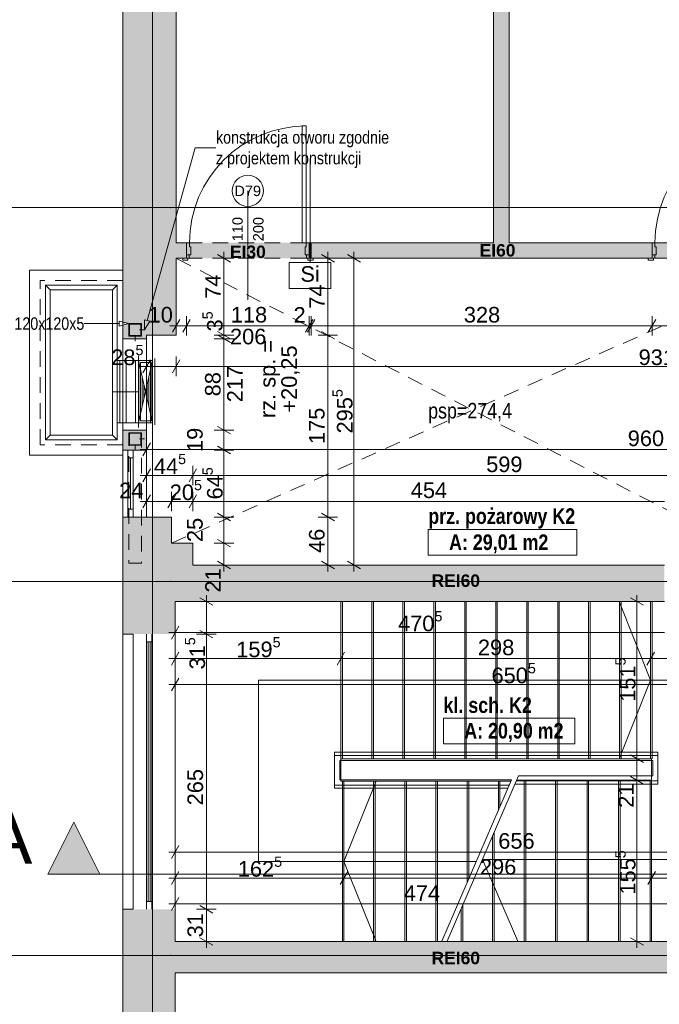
# Paper-space layout 'A-36 RZUT - PIĘTRO 6' of a CAD drawing. Header units: millimetres. Extents: x 0 to 800, y 0 to 500.
# Tile 3 of 17: x 68 to 191, y 177 to 367. Entities that reach past the tile are written whole.
import ezdxf
from ezdxf.xclip import XClip

# ---------------------------------------------------------------- set-up
doc = ezdxf.new("R2010")
doc.units = ezdxf.units.MM
doc.header["$MEASUREMENT"] = 0
doc.header["$XCLIPFRAME"] = 0
for name, pattern in [('ACAD_ISO03W100', [300, 120, -180]), ('DASHDOT', [254, 127, -63.5, 0, -63.5]), ('DASHDOTX2', [1000, 500, -250, 0, -250]), ('DOT2', [3, 0.5, -2.5]), ('GESTRICHELT2', [93.75, 62.5, -31.25]), ('Przer. długie kreski', [2.5, 1.5, -1])]:
    doc.linetypes.add(name, pattern=pattern)
for name, color, linetype, lineweight, true_color in [('A__balustrada_Nr_pióra__161', 7, 'Continuous', 5, 0x949494), ('A_konstrukcja stalowa_Nr_pióra__10', 7, 'Continuous', 13, 0x4b4b4b), ('A_opis ścian_Nr_pióra__19', 7, 'Continuous', 5, 0x191919), ('A_opis_Nr_pióra__255', 7, 'Continuous', 15, 0x242424), ('A_opis_Nr_pióra__8', 7, 'Continuous', 13, 0x4c4c4c), ('A_osie_Nr_pióra__16', 7, 'Continuous', 5, 0x0f0f0f), ('A_pochwyt_Nr_pióra__161', 7, 'Continuous', 5, 0x949494), ('A_ppoż proj_Nr_pióra__8', 7, 'Continuous', 13, 0x4c4c4c), ('A_sanitarne_Nr_pióra__6', 7, 'Continuous', 13, 0xa9a9a9), ('A_schody_Nr_pióra__10', 7, 'Continuous', 13, 0x4b4b4b), ('A_schody_Nr_pióra__4', 7, 'Continuous', 18, 0x4b4b4b), ('A_sufit_Nr_pióra__4', 7, 'Continuous', 18, 0x4b4b4b), ('A_ściany_Nr_pióra__10', 7, 'Continuous', 13, 0x4b4b4b), ('A_ściany_Nr_pióra__19', 7, 'Continuous', 5, 0x191919), ('FLUID-NP2_Nr_pióra__14', 7, 'Continuous', 5, 0x1e1e1e), ('Okna Archicada_Nr_pióra__19', 7, 'Continuous', 5, 0x191919)]:
    doc.layers.add(name, color=color, linetype=linetype, lineweight=lineweight, true_color=true_color)
for name, color, linetype in [('A_konstrukcja stalowa', 7, 'Continuous'), ('A_linie przekroju', 7, 'Continuous'), ('A_podrys', 7, 'Continuous'), ('A_ppoż proj', 7, 'Continuous'), ('A_ściany', 7, 'Continuous'), ('A_ściany proj', 7, 'Continuous')]:
    doc.layers.add(name, color=color, linetype=linetype)
for name, color, linetype, lineweight in [('A_linie przekroju_Nr_pióra__1', 7, 'Continuous', 20), ('A_strefy_Nr_pióra__1', 7, 'Continuous', 20), ('A_wymiary_Nr_pióra__1', 7, 'Continuous', 20), ('A_wymiary_Nr_pióra__2', 8, 'Continuous', 13), ('A_ściany proj_Nr_pióra__1', 7, 'Continuous', 20), ('A_ściany_Nr_pióra__1', 7, 'Continuous', 20), ('Drzwi Archicad_Nr_pióra__3', 252, 'Continuous', 13), ('FLUID-NP2_Nr_pióra__3', 252, 'Continuous', 13), ('FLUID-NP2_Nr_pióra__5', 250, 'Continuous', 18), ('Znaczniki drzwi Archicada_Nr_pióra__3', 252, 'Continuous', 13)]:
    doc.layers.add(name, color=color, linetype=linetype, lineweight=lineweight)
doc.styles.add('STYL_AUTOMATYCZNY_1', font='arial.ttf')
doc.styles.add('STYL_AUTOMATYCZNY_2', font='ARIALN.TTF')
doc.styles.add('STYL_AUTOMATYCZNY_3', font='arial.ttf')
doc.styles.add('STYL_AUTOMATYCZNY_4', font='arial.ttf')
doc.styles.add('STYL_AUTOMATYCZNY_5', font='arial.ttf')
doc.styles.add('STYL_AUTOMATYCZNY_6', font='ARIALN.TTF')

# ---------------------------------------------------------------- blocks, each defined once
blk = doc.blocks.new('Rysunek_1_1', base_point=(-3193.41, -631.4))
at = {"layer": 'A_konstrukcja stalowa', "linetype": 'Continuous', "lineweight": 0, "true_color": 0x252525}
h = blk.add_hatch(color=250, dxfattribs=at)
h.paths.add_polyline_path([(91.04, 305.99), (91.04, 308.39), (88.64, 308.39), (88.64, 305.99)])
h.paths.add_polyline_path([(90.94, 306.09), (88.74, 306.09), (88.74, 308.29), (90.94, 308.29)], flags=0)
h = blk.add_hatch(color=250, dxfattribs=at)
h.paths.add_polyline_path([(91.04, 284.99), (91.04, 287.39), (88.64, 287.39), (88.64, 284.99)])
h.paths.add_polyline_path([(90.94, 285.09), (88.74, 285.09), (88.74, 287.29), (90.94, 287.29)], flags=0)
at = {"layer": 'A_linie przekroju', "linetype": 'Continuous', "lineweight": 0, "true_color": 0x000000}
blk.add_hatch(color=18, dxfattribs=at).paths.add_polyline_path([(73.04, 202.41), (83.04, 202.41), (78.04, 212.41)])
at = {"layer": 'A_ppoż proj', "linetype": 'Continuous', "lineweight": 0, "true_color": 0x121212}
for points in [[(123.71, 323.97), (99.71, 323.97), (99.71, 320.97), (123.71, 320.97)], [(213.77, 323.97), (189.29, 323.97), (189.29, 320.97), (213.77, 320.97)]]:
    blk.add_hatch(color=250, dxfattribs=at).paths.add_polyline_path(points)
at = {"layer": 'A_ściany', "linetype": 'Continuous', "lineweight": 0, "true_color": 0x000000}
for points in [[(87.44, 446.37), (87.44, 306.17), (97.72, 306.17), (97.72, 438.27)], [(161.78, 323.97), (161.78, 438.27), (158.78, 438.27), (158.78, 323.97)], [(97.72, 323.97), (97.72, 320.97), (99.71, 320.97), (99.71, 323.97)], [(123.71, 323.97), (123.71, 320.97), (189.29, 320.97), (189.29, 323.97)], [(92.04, 306.17), (87.44, 306.17), (87.44, 305.49), (90.04, 305.49), (92.04, 305.49)], [(87.44, 284.05), (92.04, 284.05), (92.04, 287.89), (90.04, 287.89), (87.44, 287.89)], [(87.44, 271.15), (87.44, 266.11), (96.84, 266.11), (96.84, 271.15)], [(87.44, 266.11), (87.44, 248.62), (97.53, 248.62), (97.53, 254.91)], [(97.53, 254.91), (100.91, 254.91), (100.91, 266.11), (87.44, 266.11)], [(100.91, 254.91), (191.67, 254.91), (191.67, 261.91), (100.91, 261.91)], [(87.44, 195.62), (87.44, 174.37), (97.53, 174.37), (97.53, 195.62)], [(192.33, 189.41), (97.53, 189.41), (97.53, 183.41), (192.33, 183.41)]]:
    blk.add_hatch(color=18, dxfattribs=at).paths.add_polyline_path(points)
at = {"layer": 'A_ściany proj', "linetype": 'Continuous', "lineweight": 0, "true_color": 0x000000}
h = blk.add_hatch(dxfattribs=at)
h.set_pattern_fill('bloczki_ceramiczne_0001', color=18, style=0, pattern_type=2)
h.set_pattern_definition([(45, (-3193.4131, -631.401), (-0.9899495, 0.9899495), [])])
h.paths.add_polyline_path([(123.31, 320.97), (123.71, 320.97), (123.71, 323.97), (123.31, 323.97)])
at = {"layer": 'A__balustrada_Nr_pióra__161', "color": 252, "linetype": 'Continuous', "lineweight": 5, "ltscale": 2, "true_color": 0x949494}
for p, q in [((128.21, 218.93), (128.21, 225.85)), ((190.41, 225.85), (190.41, 219.73)), ((128.21, 225.25), (190.41, 225.25)), ((129.21, 224.25), (189.41, 224.25)), ((129.21, 220.53), (129.21, 224.25)), ((189.41, 224.25), (189.41, 221.33)), ((162.23, 220.53), (129.21, 220.53)), ((190.41, 220.33), (163.15, 220.33)), ((189.41, 221.33), (163.58, 221.33)), ((161.8, 219.53), (128.21, 219.53))]:
    blk.add_line(p, q, dxfattribs=at)
at = {"layer": 'A_konstrukcja stalowa_Nr_pióra__10', "color": 251, "linetype": 'DOT2', "lineweight": 13, "ltscale": 2, "true_color": 0x4b4b4b}
for p, q in [((89.84, 304.99), (89.84, 309.39)), ((91.64, 307.19), (88.04, 307.19)), ((89.84, 283.99), (89.84, 288.39)), ((91.64, 286.19), (88.04, 286.19))]:
    blk.add_line(p, q, dxfattribs=at)
at = {"layer": 'A_konstrukcja stalowa_Nr_pióra__10', "color": 251, "linetype": 'Continuous', "lineweight": 13, "ltscale": 2, "true_color": 0x4b4b4b}
for p, q in [((88.64, 305.99), (88.64, 308.39)), ((88.64, 308.39), (91.04, 308.39)), ((90.94, 308.29), (88.74, 308.29)), ((88.74, 308.29), (88.74, 306.09)), ((90.94, 306.09), (90.94, 308.29)), ((91.04, 308.39), (91.04, 305.99)), ((91.04, 305.99), (88.64, 305.99)), ((88.74, 306.09), (90.94, 306.09)), ((88.64, 284.99), (88.64, 287.39)), ((88.64, 287.39), (91.04, 287.39)), ((90.94, 287.29), (88.74, 287.29)), ((88.74, 287.29), (88.74, 285.09)), ((90.94, 285.09), (90.94, 287.29)), ((91.04, 287.39), (91.04, 284.99)), ((91.04, 284.99), (88.64, 284.99)), ((88.74, 285.09), (90.94, 285.09))]:
    blk.add_line(p, q, dxfattribs=at)
at = {"layer": 'A_konstrukcja stalowa_Nr_pióra__10', "color": 251, "linetype": 'Przer. długie kreski', "lineweight": 13, "ltscale": 2, "true_color": 0x4b4b4b, "flags": 128}
blk.add_lwpolyline([(91.04, 262.25), (88.64, 262.25), (88.64, 284.99), (91.04, 284.99)], close=True, dxfattribs=at)
at = {"layer": 'A_linie przekroju_Nr_pióra__1', "color": 7, "linetype": 'ACAD_ISO03W100', "lineweight": 20, "ltscale": 2}
blk.add_line((83.04, 202.41), (544.97, 202.41), dxfattribs=at)
at = {"layer": 'A_linie przekroju_Nr_pióra__1', "color": 7, "linetype": 'Continuous', "lineweight": 20, "ltscale": 2, "flags": 128}
blk.add_lwpolyline([(73.04, 202.41), (83.04, 202.41), (78.04, 212.41)], close=True, dxfattribs=at)
at = {"layer": 'A_opis ścian_Nr_pióra__19', "color": 250, "linetype": 'Continuous', "lineweight": 5, "ltscale": 2, "true_color": 0x191919}
for p, q in [((123.48, 320.14), (123.48, 340.14)), ((127.48, 320.14), (119.48, 320.14)), ((119.48, 320.14), (119.48, 315.19)), ((127.48, 315.19), (127.48, 320.14)), ((119.48, 315.19), (127.48, 315.19))]:
    blk.add_line(p, q, dxfattribs=at)
at = {"layer": 'A_opis_Nr_pióra__255', "color": 250, "linetype": 'Continuous', "lineweight": 15, "ltscale": 2, "true_color": 0x242424}
for p, q in [((92.14, 308.99), (101.36, 342.24)), ((101.36, 342.24), (105.38, 342.24)), ((91.64, 307.19), (91.65, 309.12)), ((91.65, 309.12), (92.62, 308.85)), ((84.06, 308.39), (80.04, 308.39)), ((86.77, 308.39), (84.06, 308.39)), ((86.77, 307.89), (86.77, 308.89)), ((88.64, 308.39), (86.77, 308.89)), ((88.64, 308.39), (86.77, 307.89)), ((91.64, 307.19), (92.62, 308.85))]:
    blk.add_line(p, q, dxfattribs=at)
at = {"layer": 'A_osie_Nr_pióra__16', "color": 250, "linetype": 'DASHDOTX2', "lineweight": 5, "ltscale": 2, "true_color": 0x0f0f0f}
for p, q in [((93.18, 390.39), (93.18, 126.75)), ((96.57, 330.75), (56.07, 330.75)), ((544.97, 330.75), (96.57, 330.75)), ((96.57, 330.75), (96.57, 330.75)), ((96.57, 258.75), (56.07, 258.75)), ((544.97, 258.75), (96.57, 258.75)), ((96.57, 258.75), (96.57, 258.75)), ((96.57, 186.75), (56.07, 186.75)), ((544.97, 186.75), (96.57, 186.75)), ((96.57, 186.75), (96.57, 186.75))]:
    blk.add_line(p, q, dxfattribs=at)
for p in [(96.57, 330.75), (96.57, 258.75), (96.57, 186.75)]:
    blk.add_point(p, dxfattribs=at)
at = {"layer": 'A_pochwyt_Nr_pióra__161', "color": 252, "linetype": 'Continuous', "lineweight": 5, "ltscale": 2, "true_color": 0x949494}
for p, q in [((128.21, 225.85), (190.41, 225.85)), ((161.55, 218.93), (128.21, 218.93)), ((190.41, 219.73), (162.89, 219.73))]:
    blk.add_line(p, q, dxfattribs=at)
at = {"layer": 'A_sanitarne_Nr_pióra__6', "color": 253, "linetype": 'Continuous', "lineweight": 13, "ltscale": 2, "true_color": 0xa9a9a9}
for p, q in [((72.58, 285.99), (72.58, 315.79)), ((73.48, 314.89), (85.48, 314.89)), ((85.48, 314.89), (85.48, 286.89)), ((87.48, 302.19), (87.48, 288.39)), ((87.48, 288.39), (87.48, 302.19)), ((90.48, 302.19), (90.48, 288.39)), ((90.48, 288.39), (90.48, 302.19)), ((93.18, 302.19), (93.18, 288.39)), ((93.58, 301.69), (93.58, 288.89)), ((86.38, 301.29), (87.48, 301.29)), ((86.88, 301.29), (86.88, 289.29)), ((90.48, 301.29), (87.48, 301.29)), ((88.08, 289.29), (88.08, 301.29)), ((89.88, 289.29), (89.88, 301.29)), ((93.18, 301.29), (90.48, 289.29)), ((90.48, 301.29), (93.18, 289.29)), ((90.48, 301.29), (93.18, 301.29)), ((90.56, 300.93), (90.56, 289.64)), ((92.83, 300.89), (90.83, 300.89)), ((90.83, 300.89), (90.83, 289.69)), ((92.78, 289.29), (92.78, 301.29)), ((92.83, 289.69), (92.83, 300.89)), ((93.1, 300.93), (93.1, 289.64)), ((90.88, 299.52), (90.88, 291.06)), ((91.2, 298.11), (91.2, 292.47)), ((92.47, 298.11), (92.47, 292.47)), ((92.78, 299.52), (92.78, 291.06)), ((91.51, 296.7), (91.51, 293.88)), ((92.15, 296.7), (92.15, 293.88)), ((86.38, 289.29), (87.48, 289.29)), ((90.48, 289.29), (87.48, 289.29)), ((90.48, 289.29), (93.18, 289.29)), ((90.83, 289.69), (92.83, 289.69)), ((86.38, 285.99), (72.58, 285.99))]:
    blk.add_line(p, q, dxfattribs=at)
at = {"layer": 'A_sanitarne_Nr_pióra__6', "color": 253, "linetype": 'DASHDOT', "lineweight": 13, "ltscale": 2, "true_color": 0xa9a9a9}
for p, q in [((85.48, 295.29), (86.38, 295.29)), ((86.38, 295.29), (87.48, 295.29)), ((90.48, 295.29), (87.48, 295.29))]:
    blk.add_line(p, q, dxfattribs=at)
at = {"layer": 'A_schody_Nr_pióra__10', "color": 251, "linetype": 'GESTRICHELT2', "lineweight": 13, "ltscale": 2, "true_color": 0x4b4b4b}
for p, q in [((129.71, 254.91), (129.71, 224.63)), ((135.67, 254.91), (135.67, 224.63)), ((141.63, 254.91), (141.63, 224.63)), ((147.59, 254.91), (147.59, 224.63)), ((153.55, 254.91), (153.55, 224.63)), ((159.51, 254.91), (159.51, 224.63)), ((165.47, 254.91), (165.47, 224.63)), ((171.43, 254.91), (171.43, 224.63)), ((177.39, 254.91), (177.39, 224.63)), ((183.35, 254.91), (183.35, 224.63)), ((189.31, 254.91), (189.31, 224.63)), ((129.71, 189.41), (129.71, 220.27)), ((135.71, 189.41), (135.71, 220.27)), ((141.71, 189.41), (141.71, 220.27)), ((147.71, 189.41), (147.71, 220.27)), ((153.71, 200.74), (153.71, 220.27)), ((159.71, 214.67), (159.71, 220.27)), ((164.67, 189.41), (164.67, 220.47)), ((170.73, 189.41), (170.73, 220.47)), ((176.79, 189.41), (176.79, 220.47)), ((182.85, 189.41), (182.85, 220.47)), ((188.91, 189.41), (188.91, 220.47)), ((158.61, 189.41), (158.61, 209.79)), ((152.55, 189.41), (152.55, 195.73))]:
    blk.add_line(p, q, dxfattribs=at)
at = {"layer": 'A_schody_Nr_pióra__4', "color": 251, "linetype": 'Continuous', "lineweight": 18, "ltscale": 2, "true_color": 0x4b4b4b}
for p, q in [((129.41, 220.27), (129.41, 254.91)), ((135.37, 224.63), (135.37, 254.91)), ((141.33, 224.63), (141.33, 254.91)), ((147.29, 224.63), (147.29, 254.91)), ((153.25, 224.63), (153.25, 254.91)), ((159.21, 224.63), (159.21, 254.91)), ((165.17, 224.63), (165.17, 254.91)), ((171.13, 224.63), (171.13, 254.91)), ((177.09, 224.63), (177.09, 254.91)), ((182.96, 254.91), (189.01, 239.77)), ((183.05, 224.63), (183.05, 254.91)), ((189.01, 224.63), (189.01, 254.91)), ((208.01, 239.77), (113.53, 239.77)), ((113.53, 204.84), (113.53, 239.77)), ((182.96, 224.63), (189.01, 239.77)), ((129.41, 224.63), (189.21, 224.63)), ((189.21, 224.63), (189.21, 189.41)), ((129.41, 220.27), (162.12, 220.27)), ((130.01, 220.27), (130.01, 189.41)), ((136.18, 220.27), (130.01, 204.84)), ((136.01, 220.27), (136.01, 189.41)), ((142.01, 220.27), (142.01, 189.41)), ((148.01, 220.27), (148.01, 189.41)), ((162.23, 220.53), (148.86, 189.47)), ((163.58, 221.33), (149.86, 189.47)), ((154.01, 220.27), (154.01, 201.44)), ((160.01, 220.27), (160.01, 215.36)), ((163.21, 220.47), (189.21, 220.47)), ((164.97, 220.47), (164.97, 189.41)), ((171.03, 220.47), (171.03, 189.41)), ((177.09, 220.47), (177.09, 189.41)), ((183.15, 220.47), (183.15, 189.41)), ((158.91, 210.49), (158.91, 189.41)), ((155.48, 204.84), (113.53, 204.84)), ((136.18, 189.41), (130.01, 204.84)), ((163.43, 189.47), (156.64, 205.23)), ((208.01, 205.23), (156.64, 205.23)), ((152.85, 196.42), (152.85, 189.41))]:
    blk.add_line(p, q, dxfattribs=at)
at = {"layer": 'A_strefy_Nr_pióra__1', "color": 7, "linetype": 'Continuous', "lineweight": 20, "ltscale": 2}
for p, q in [((146.23, 268.74), (146.23, 263.8)), ((146.23, 268.74), (174.79, 268.74)), ((174.79, 268.74), (174.79, 263.8)), ((146.23, 263.8), (174.79, 263.8)), ((149.15, 232.42), (149.15, 227.48)), ((149.15, 232.42), (174.46, 232.42)), ((174.46, 232.42), (174.46, 227.48)), ((149.15, 227.48), (174.46, 227.48))]:
    blk.add_line(p, q, dxfattribs=at)
at = {"layer": 'A_sufit_Nr_pióra__4', "color": 251, "linetype": 'Przer. długie kreski', "lineweight": 18, "ltscale": 2, "true_color": 0x4b4b4b}
for p, q in [((96.84, 266.11), (220.69, 320.97)), ((220.69, 257.91), (97.72, 320.97))]:
    blk.add_line(p, q, dxfattribs=at)
at = {"layer": 'A_wymiary_Nr_pióra__1', "color": 7, "linetype": 'Continuous', "lineweight": 20, "ltscale": 2}
for p, q in [((108.16, 320.25), (105.66, 321.69)), ((128.16, 320.25), (125.66, 321.69)), ((133.16, 320.25), (130.66, 321.69)), ((98.44, 309.22), (97, 306.72)), ((100.43, 309.22), (98.99, 306.72)), ((122.59, 306.72), (124.03, 309.22)), ((124.43, 309.22), (122.99, 306.72)), ((190.01, 309.22), (188.57, 306.72)), ((105.66, 306.89), (108.16, 305.45)), ((108.16, 304.77), (105.66, 306.21)), ((125.66, 306.89), (128.16, 305.45)), ((92.76, 301.42), (91.32, 298.92)), ((98.44, 301.42), (97, 298.92)), ((105.66, 288.61), (108.16, 287.17)), ((92.76, 285.42), (91.32, 282.92)), ((105.66, 284.77), (108.16, 283.33)), ((92.76, 280.42), (91.32, 277.92)), ((101.63, 280.42), (100.19, 277.92)), ((92.76, 275.42), (91.32, 272.92)), ((97.56, 275.42), (96.12, 272.92)), ((101.63, 275.42), (100.19, 272.92)), ((105.66, 271.87), (108.16, 270.43)), ((125.66, 271.87), (128.16, 270.43)), ((105.66, 266.83), (108.16, 265.39)), ((105.66, 262.63), (108.16, 261.19)), ((125.66, 262.63), (128.16, 261.19)), ((130.66, 262.63), (133.16, 261.19)), ((104.78, 254.19), (102.28, 255.63)), ((187.61, 254.19), (185.11, 255.63)), ((98.25, 250.16), (96.81, 247.66)), ((102.28, 249.34), (104.78, 247.9)), ((98.25, 245.16), (96.81, 242.66)), ((130.13, 245.16), (128.69, 242.66)), ((189.73, 245.16), (188.29, 242.66)), ((98.25, 240.16), (96.81, 237.66)), ((185.11, 225.35), (187.61, 223.91)), ((185.11, 221.19), (187.61, 219.75)), ((98.25, 207.9), (96.81, 205.4)), ((98.25, 202.9), (96.81, 200.4)), ((130.73, 202.9), (129.29, 200.4)), ((189.93, 202.9), (188.49, 200.4)), ((98.25, 197.9), (96.81, 195.4)), ((102.28, 196.34), (104.78, 194.9)), ((102.28, 190.13), (104.78, 188.69)), ((185.11, 190.13), (187.61, 188.69))]:
    blk.add_line(p, q, dxfattribs=at)
at = {"layer": 'A_wymiary_Nr_pióra__2', "color": 8, "linetype": 'Continuous', "lineweight": 13, "ltscale": 2}
for p, q in [((108.79, 320.97), (105.04, 320.97)), ((106.91, 320.97), (106.91, 322.19)), ((106.91, 306.17), (106.91, 320.97)), ((128.79, 320.97), (125.04, 320.97)), ((126.91, 320.97), (126.91, 322.19)), ((126.91, 306.17), (126.91, 320.97)), ((133.79, 320.97), (130.04, 320.97)), ((131.91, 320.97), (131.91, 322.19)), ((131.91, 261.91), (131.91, 320.97)), ((97.72, 306.09), (97.72, 309.84)), ((99.71, 306.09), (99.71, 309.84)), ((123.31, 306.09), (123.31, 309.84)), ((123.71, 306.09), (123.71, 309.84)), ((189.29, 306.09), (189.29, 309.84)), ((96.49, 307.97), (97.72, 307.97)), ((97.72, 307.97), (99.71, 307.97)), ((99.71, 307.97), (123.31, 307.97)), ((123.31, 307.97), (123.71, 307.97)), ((123.71, 307.97), (189.29, 307.97)), ((189.29, 307.97), (212.89, 307.97)), ((108.79, 306.17), (105.04, 306.17)), ((108.79, 305.49), (105.04, 305.49)), ((106.91, 305.49), (106.91, 306.17)), ((106.91, 287.89), (106.91, 305.49)), ((128.79, 306.17), (125.04, 306.17)), ((126.91, 271.15), (126.91, 306.17)), ((92.04, 298.29), (92.04, 302.04)), ((97.72, 298.29), (97.72, 302.04)), ((90.81, 300.17), (92.04, 300.17)), ((92.04, 300.17), (97.72, 300.17)), ((97.72, 300.17), (284.05, 300.17)), ((108.79, 287.89), (105.04, 287.89)), ((106.91, 284.05), (106.91, 287.89)), ((92.04, 282.29), (92.04, 286.04)), ((90.81, 284.17), (92.04, 284.17)), ((92.04, 284.17), (284.05, 284.17)), ((108.79, 284.05), (105.04, 284.05)), ((106.91, 271.15), (106.91, 284.05)), ((92.04, 277.29), (92.04, 281.04)), ((100.91, 277.29), (100.91, 281.04)), ((90.81, 279.17), (92.04, 279.17)), ((92.04, 279.17), (100.91, 279.17)), ((100.91, 279.17), (220.69, 279.17)), ((92.04, 272.29), (92.04, 276.04)), ((96.84, 272.29), (96.84, 276.04)), ((100.91, 272.29), (100.91, 276.04)), ((90.81, 274.17), (92.04, 274.17)), ((92.04, 274.17), (96.84, 274.17)), ((96.84, 274.17), (100.91, 274.17)), ((100.91, 274.17), (191.67, 274.17)), ((108.79, 271.15), (105.04, 271.15)), ((106.91, 266.11), (106.91, 271.15)), ((128.79, 271.15), (125.04, 271.15)), ((126.91, 261.91), (126.91, 271.15)), ((108.79, 266.11), (105.04, 266.11)), ((106.91, 261.91), (106.91, 266.11)), ((108.79, 261.91), (105.04, 261.91)), ((106.91, 260.68), (106.91, 261.91)), ((128.79, 261.91), (125.04, 261.91)), ((126.91, 260.68), (126.91, 261.91)), ((133.79, 261.91), (130.04, 261.91)), ((131.91, 260.68), (131.91, 261.91)), ((103.53, 254.91), (103.53, 256.13)), ((186.36, 254.91), (186.36, 256.13)), ((105.41, 254.91), (101.66, 254.91)), ((103.53, 248.62), (103.53, 254.91)), ((188.23, 254.91), (184.48, 254.91)), ((186.36, 224.63), (186.36, 254.91)), ((97.53, 247.03), (97.53, 250.78)), ((96.31, 248.91), (97.53, 248.91)), ((97.53, 248.91), (191.67, 248.91)), ((105.41, 248.62), (101.66, 248.62)), ((103.53, 195.62), (103.53, 248.62)), ((97.53, 242.03), (97.53, 245.78)), ((129.41, 242.03), (129.41, 245.78)), ((189.01, 242.03), (189.01, 245.78)), ((96.31, 243.91), (97.53, 243.91)), ((97.53, 243.91), (129.41, 243.91)), ((129.41, 243.91), (189.01, 243.91)), ((189.01, 243.91), (227.65, 243.91)), ((97.53, 237.03), (97.53, 240.78)), ((96.31, 238.91), (97.53, 238.91)), ((97.53, 238.91), (227.65, 238.91)), ((188.23, 224.63), (184.48, 224.63)), ((186.36, 220.47), (186.36, 224.63)), ((188.23, 220.47), (184.48, 220.47)), ((186.36, 189.41), (186.36, 220.47)), ((97.53, 204.77), (97.53, 208.52)), ((96.31, 206.65), (97.53, 206.65)), ((97.53, 206.65), (228.73, 206.65)), ((97.53, 199.77), (97.53, 203.52)), ((130.01, 199.77), (130.01, 203.52)), ((189.21, 199.77), (189.21, 203.52)), ((96.31, 201.65), (97.53, 201.65)), ((97.53, 201.65), (130.01, 201.65)), ((130.01, 201.65), (189.21, 201.65)), ((189.21, 201.65), (228.73, 201.65)), ((97.53, 194.77), (97.53, 198.52)), ((96.31, 196.65), (97.53, 196.65)), ((97.53, 196.65), (192.33, 196.65)), ((105.41, 195.62), (101.66, 195.62)), ((103.53, 189.41), (103.53, 195.62)), ((105.41, 189.41), (101.66, 189.41)), ((103.53, 188.18), (103.53, 189.41)), ((188.23, 189.41), (184.48, 189.41)), ((186.36, 188.18), (186.36, 189.41))]:
    blk.add_line(p, q, dxfattribs=at)
at = {"layer": 'A_ściany proj_Nr_pióra__1', "color": 7, "linetype": 'Continuous', "lineweight": 20, "ltscale": 2, "flags": 128}
for points in [[(123.71, 323.97), (123.31, 323.97)], [(123.31, 323.97), (123.31, 320.97)], [(123.71, 320.97), (123.71, 323.97)], [(123.31, 320.97), (123.71, 320.97)]]:
    blk.add_lwpolyline(points, dxfattribs=at)
at = {"layer": 'A_ściany_Nr_pióra__1', "color": 7, "linetype": 'Continuous', "lineweight": 20, "ltscale": 2}
for p, q in [((99.71, 323.97), (99.71, 321.67)), ((123.31, 323.97), (123.31, 321.67)), ((189.29, 323.97), (189.29, 321.67)), ((99.71, 320.97), (98.97, 320.97)), ((99.71, 321.67), (99.71, 320.97)), ((123.31, 321.67), (123.31, 320.97)), ((123.31, 320.97), (124.05, 320.97)), ((189.29, 320.97), (188.55, 320.97)), ((189.29, 321.67), (189.29, 320.97)), ((90.04, 305.49), (87.44, 305.49)), ((90.04, 305.49), (92.04, 305.49)), ((90.04, 287.89), (87.44, 287.89)), ((90.04, 287.89), (92.04, 287.89)), ((87.44, 284.05), (92.04, 284.05)), ((87.44, 248.62), (87.44, 195.62)), ((89.44, 248.62), (89.44, 195.62)), ((97.53, 248.62), (97.53, 195.62))]:
    blk.add_line(p, q, dxfattribs=at)
at = {"layer": 'A_ściany_Nr_pióra__1', "color": 7, "linetype": 'Continuous', "lineweight": 20, "ltscale": 2, "flags": 128}
for points in [[(87.44, 446.37), (87.44, 306.17)], [(97.72, 323.97), (97.72, 438.27)], [(158.78, 438.27), (158.78, 323.97)], [(161.78, 323.97), (161.78, 438.27)], [(99.71, 323.97), (97.72, 323.97)], [(158.78, 323.97), (123.71, 323.97)], [(123.71, 323.97), (123.71, 320.97)], [(189.29, 323.97), (161.78, 323.97)], [(97.72, 306.17), (97.72, 320.97)], [(97.72, 320.97), (99.71, 320.97)], [(123.71, 320.97), (189.29, 320.97)], [(87.44, 306.17), (87.44, 305.49)], [(92.04, 305.49), (92.04, 306.17)], [(92.04, 306.17), (97.72, 306.17)], [(87.44, 287.89), (87.44, 284.05)], [(92.04, 284.05), (92.04, 287.89)], [(87.44, 271.15), (87.44, 266.11)], [(87.44, 271.15), (92.04, 271.15)], [(96.84, 271.15), (92.04, 271.15)], [(96.84, 266.11), (96.84, 271.15)], [(87.44, 266.11), (87.44, 248.62)], [(100.91, 266.11), (96.84, 266.11)], [(100.91, 261.91), (100.91, 266.11)], [(191.67, 261.91), (100.91, 261.91)], [(97.53, 248.62), (97.53, 254.91)], [(97.53, 254.91), (100.91, 254.91)], [(100.91, 254.91), (191.67, 254.91)], [(87.44, 248.62), (89.44, 248.62)], [(87.44, 195.62), (87.44, 174.37)], [(89.44, 195.62), (87.44, 195.62)], [(97.53, 189.41), (97.53, 195.62)], [(192.33, 189.41), (97.53, 189.41)], [(97.53, 174.37), (97.53, 183.41)], [(97.53, 183.41), (192.33, 183.41)]]:
    blk.add_lwpolyline(points, dxfattribs=at)
at = {"layer": 'A_ściany_Nr_pióra__10', "color": 251, "linetype": 'Continuous', "lineweight": 13, "ltscale": 2, "true_color": 0x4b4b4b}
for p, q in [((87.44, 318.69), (69.52, 318.69)), ((69.52, 283.09), (69.52, 318.69)), ((87.44, 283.09), (69.52, 283.09))]:
    blk.add_line(p, q, dxfattribs=at)
at = {"layer": 'A_ściany_Nr_pióra__10', "color": 251, "linetype": 'Przer. długie kreski', "lineweight": 13, "ltscale": 2, "true_color": 0x4b4b4b}
for p, q in [((87.44, 316.69), (71.52, 316.69)), ((71.52, 285.09), (71.52, 316.69)), ((87.44, 285.09), (71.52, 285.09))]:
    blk.add_line(p, q, dxfattribs=at)
at = {"layer": 'A_ściany_Nr_pióra__19', "color": 250, "linetype": 'Continuous', "lineweight": 5, "ltscale": 2, "true_color": 0x191919}
for p, q in [((87.44, 284.05), (87.44, 271.15)), ((92.04, 271.15), (92.04, 284.05))]:
    blk.add_line(p, q, dxfattribs=at)
at = {"layer": 'Drzwi Archicad_Nr_pióra__3', "color": 252, "linetype": 'Continuous', "lineweight": 13, "ltscale": 2}
for p, q in [((121.95, 323.97), (121.95, 346.45)), ((121.95, 346.45), (122.75, 346.45)), ((122.75, 346.45), (122.75, 323.97)), ((100.27, 323.97), (99.71, 323.97)), ((99.71, 323.97), (99.71, 321.67)), ((99.71, 323.97), (99.71, 321.67)), ((99.71, 323.97), (99.71, 321.67)), ((100.27, 323.17), (100.27, 323.97)), ((100.51, 323.17), (100.27, 323.17)), ((100.51, 321.67), (100.51, 323.17)), ((122.75, 323.97), (121.95, 323.97)), ((122.75, 323.17), (122.51, 323.17)), ((122.51, 323.17), (122.51, 321.67)), ((123.31, 323.97), (122.75, 323.97)), ((122.75, 323.97), (122.75, 323.17)), ((123.31, 321.67), (123.31, 323.97)), ((123.31, 323.97), (123.31, 321.67)), ((123.31, 323.97), (123.31, 321.67)), ((189.85, 323.97), (189.29, 323.97)), ((189.29, 323.97), (189.29, 321.67)), ((189.29, 323.97), (189.29, 321.67)), ((189.29, 323.97), (189.29, 321.67)), ((189.85, 323.17), (189.85, 323.97)), ((190.09, 323.17), (189.85, 323.17)), ((190.09, 321.67), (190.09, 323.17)), ((98.97, 320.59), (98.97, 320.97)), ((98.97, 320.97), (99.97, 320.97)), ((99.71, 320.97), (98.97, 320.97)), ((99.71, 320.97), (98.97, 320.97)), ((99.97, 320.59), (98.97, 320.59)), ((99.71, 320.97), (99.71, 321.67)), ((99.71, 321.67), (100.21, 321.67)), ((99.71, 321.67), (100.51, 321.67)), ((99.71, 321.67), (99.71, 320.97)), ((99.71, 321.67), (99.71, 320.97)), ((100.21, 320.97), (99.71, 320.97)), ((99.97, 320.97), (99.97, 320.59)), ((100.21, 321.67), (100.21, 320.97)), ((122.51, 321.67), (123.31, 321.67)), ((122.81, 320.97), (122.81, 321.67)), ((122.81, 321.67), (123.31, 321.67)), ((123.31, 320.97), (122.81, 320.97)), ((123.05, 320.97), (124.05, 320.97)), ((123.05, 320.59), (123.05, 320.97)), ((124.05, 320.59), (123.05, 320.59)), ((123.31, 321.67), (123.31, 320.97)), ((123.31, 321.67), (123.31, 320.97)), ((123.31, 321.67), (123.31, 320.97)), ((123.31, 320.97), (124.05, 320.97)), ((123.31, 320.97), (124.05, 320.97)), ((124.05, 320.97), (124.05, 320.59)), ((188.55, 320.59), (188.55, 320.97)), ((188.55, 320.97), (189.55, 320.97)), ((189.29, 320.97), (188.55, 320.97)), ((189.29, 320.97), (188.55, 320.97)), ((189.55, 320.59), (188.55, 320.59)), ((189.29, 320.97), (189.29, 321.67)), ((189.29, 321.67), (189.79, 321.67)), ((189.29, 321.67), (190.09, 321.67)), ((189.29, 321.67), (189.29, 320.97)), ((189.29, 321.67), (189.29, 320.97)), ((189.79, 320.97), (189.29, 320.97)), ((189.55, 320.97), (189.55, 320.59)), ((189.79, 321.67), (189.79, 320.97))]:
    blk.add_line(p, q, dxfattribs=at)
at = {"layer": 'Drzwi Archicad_Nr_pióra__3', "color": 252, "linetype": 'Przer. długie kreski', "lineweight": 13, "ltscale": 2}
for p, q in [((99.71, 323.97), (123.31, 323.97)), ((189.29, 323.97), (212.89, 323.97)), ((99.71, 320.97), (123.31, 320.97)), ((189.29, 320.97), (212.89, 320.97))]:
    blk.add_line(p, q, dxfattribs=at)
at = {"layer": 'Drzwi Archicad_Nr_pióra__3', "color": 252, "linetype": 'Continuous', "lineweight": 13, "ltscale": 2}
for centre in [(122.75, 323.97), (212.33, 323.97)]:
    blk.add_arc(centre, 22.48, 90, 180, dxfattribs=at)
at = {"layer": 'FLUID-NP2_Nr_pióra__14', "color": 250, "linetype": 'Continuous', "lineweight": 5, "ltscale": 2, "true_color": 0x1e1e1e}
for p, q in [((72.58, 315.79), (86.38, 315.79)), ((72.58, 285.99), (72.58, 315.79)), ((86.38, 315.79), (86.38, 285.99)), ((86.38, 285.99), (72.58, 285.99))]:
    blk.add_line(p, q, dxfattribs=at)
at = {"layer": 'FLUID-NP2_Nr_pióra__3', "color": 252, "linetype": 'Continuous', "lineweight": 13, "ltscale": 2}
for p, q in [((73.48, 314.89), (85.48, 314.89)), ((73.48, 314.89), (85.48, 314.89)), ((85.48, 314.89), (85.48, 286.89)), ((85.48, 314.89), (85.48, 286.89))]:
    blk.add_line(p, q, dxfattribs=at)
at = {"layer": 'FLUID-NP2_Nr_pióra__5', "color": 250, "linetype": 'Continuous', "lineweight": 18, "ltscale": 2}
for p, q in [((72.58, 315.79), (73.48, 314.89)), ((85.48, 314.89), (73.48, 314.89)), ((73.48, 314.89), (73.48, 286.89)), ((86.38, 315.79), (85.48, 314.89)), ((85.48, 286.89), (85.48, 314.89)), ((72.58, 285.99), (73.48, 286.89)), ((73.48, 286.89), (85.48, 286.89)), ((85.48, 286.89), (86.38, 285.99))]:
    blk.add_line(p, q, dxfattribs=at)
at = {"layer": 'Okna Archicada_Nr_pióra__19', "color": 250, "linetype": 'Continuous', "lineweight": 5, "ltscale": 2, "true_color": 0x191919}
for p, q in [((90.04, 305.49), (87.44, 305.49)), ((87.44, 287.89), (87.44, 305.49)), ((90.04, 305.49), (92.04, 305.49)), ((92.04, 287.89), (92.04, 305.49)), ((90.04, 287.89), (87.44, 287.89)), ((90.04, 287.89), (92.04, 287.89)), ((89.44, 284.05), (88.44, 284.05)), ((88.44, 284.05), (88.44, 271.15)), ((89.44, 282.55), (88.44, 282.55)), ((88.94, 272.65), (88.94, 282.55)), ((89.44, 271.15), (89.44, 284.05)), ((89.44, 272.65), (88.44, 272.65)), ((88.44, 271.15), (89.44, 271.15)), ((92.04, 195.62), (92.04, 248.62)), ((93.04, 195.62), (93.04, 248.62)), ((92.04, 247.12), (93.04, 247.12)), ((92.34, 197.12), (92.34, 247.12)), ((92.74, 197.12), (92.74, 247.12)), ((92.04, 197.12), (93.04, 197.12))]:
    blk.add_line(p, q, dxfattribs=at)
at = {"layer": 'Znaczniki drzwi Archicada_Nr_pióra__3', "color": 252, "linetype": 'Continuous', "lineweight": 13, "ltscale": 2}
blk.add_line((111.51, 333.97), (111.51, 312.97), dxfattribs=at)
at = {"layer": 'Znaczniki drzwi Archicada_Nr_pióra__3', "color": 252, "linetype": 'Continuous', "lineweight": 13, "ltscale": 2, "flags": 128}
blk.add_lwpolyline([(114.51, 333.97, 1), (108.51, 333.97, 1)], format="xyb", close=True, dxfattribs=at)
at = {"layer": 'A_linie przekroju_Nr_pióra__1', "color": 7, "linetype": 'Continuous', "lineweight": 20, "insert": (70.04, 204.41), "char_height": 10, "attachment_point": 9, "style": 'STYL_AUTOMATYCZNY_1'}
blk.add_mtext('\\A1;{\\pqr;\\pt0;\\fArial|b0|i0|c238|p0;\\W1.000000;A}', dxfattribs=at)
at = {"layer": 'A_opis ścian_Nr_pióra__19', "color": 250, "linetype": 'Continuous', "lineweight": 5, "true_color": 0x191919, "insert": (123.48, 319.46), "char_height": 3, "attachment_point": 2, "style": 'STYL_AUTOMATYCZNY_1'}
blk.add_mtext('\\A1;{\\pqc;\\fArial|b0|i0|c238|p0;\\W1.000000;S\\fArial|b0|i0|c238|p0;\\W1.000000;i}', dxfattribs=at)
at = {"layer": 'A_opis_Nr_pióra__8', "color": 251, "linetype": 'Continuous', "lineweight": 13, "true_color": 0x4c4c4c, "char_height": 2.4, "attachment_point": 4, "style": 'STYL_AUTOMATYCZNY_2'}
for s, insert, width, line_spacing_factor in [('\\A1;{\\pql;\\fArial Narrow|b0|i0|c238|p0;\\W1.000000;konstrukcja otworu zgodnie z projektem konstrukcji}', (105.38, 341.9), 33.909, 0.996837), ('\\A1;{\\pql;\\fArial Narrow|b0|i0|c238|p0;\\W1.000000;okno wyposażyć w siłowniki i podłączyć do SSP; służy jako upust dymu w trakcie pożaru}', (108.35, 169.38), 36.3149, 0.987309)]:
    blk.add_mtext(s, dxfattribs=dict(at, insert=insert, width=width, line_spacing_factor=line_spacing_factor))
at = {"layer": 'A_opis_Nr_pióra__8', "color": 251, "linetype": 'Continuous', "lineweight": 13, "true_color": 0x4c4c4c, "insert": (80.04, 308.39), "char_height": 2.4, "attachment_point": 6, "style": 'STYL_AUTOMATYCZNY_2'}
blk.add_mtext('\\A1;{\\pqr;\\fArial Narrow|b0|i0|c238|p0;\\W1.000000;RK 120x120x5}', dxfattribs=at)
at = {"layer": 'A_ppoż proj_Nr_pióra__8', "color": 251, "linetype": 'Continuous', "lineweight": 13, "true_color": 0x4c4c4c, "char_height": 2.4, "attachment_point": 5, "style": 'STYL_AUTOMATYCZNY_3'}
for s, insert in [('\\A1;{\\pqc;\\fArial|b1|i0|c238|p0;\\W1.000000;EI30}', (111.51, 322.2)), ('\\A1;{\\pqc;\\fArial|b1|i0|c238|p0;\\W1.000000;EI60}', (159.55, 322.5)), ('\\A1;{\\pqc;\\fArial|b1|i0|c238|p0;\\W1.000000;REI60}', (151.52, 258.89)), ('\\A1;{\\pqc;\\fArial|b1|i0|c238|p0;\\W1.000000;REI60}', (151.52, 186.23))]:
    blk.add_mtext(s, dxfattribs=dict(at, insert=insert))
at = {"layer": 'A_strefy_Nr_pióra__1', "color": 7, "linetype": 'Continuous', "lineweight": 20, "char_height": 3, "attachment_point": 1, "style": 'STYL_AUTOMATYCZNY_6'}
for s, insert in [('\\A1;{\\pql;\\fArial Narrow|b1|i0|c238|p0;\\W1.000000;prz. pożarowy K2}', (146.23, 272.84)), ('\\A1;{\\pql;\\fArial Narrow|b1|i0|c238|p0;\\W1.000000;A: 29,01 m2}', (150.23, 267.81)), ('\\A1;{\\pql;\\fArial Narrow|b1|i0|c238|p0;\\W1.000000;kl. sch. K2}', (149.15, 236.44)), ('\\A1;{\\pql;\\fArial Narrow|b1|i0|c238|p0;\\W1.000000;A: 20,90 m2}', (153.15, 231.5))]:
    blk.add_mtext(s, dxfattribs=dict(at, insert=insert))
at = {"layer": 'A_sufit_Nr_pióra__4', "color": 251, "linetype": 'Continuous', "lineweight": 18, "true_color": 0x4b4b4b, "insert": (154.27, 291.18), "char_height": 3, "attachment_point": 5, "style": 'STYL_AUTOMATYCZNY_2'}
blk.add_mtext('\\A1;{\\pqc;\\fArial Narrow|b0|i0|c238|p0;\\W1.000000;psp=274,4}', dxfattribs=at)
at = {"layer": 'A_wymiary_Nr_pióra__1', "color": 7, "linetype": 'Continuous', "lineweight": 20, "char_height": 3, "attachment_point": 7, "rotation": 90, "style": 'STYL_AUTOMATYCZNY_1'}
for s, insert in [('\\A1;{\\pql;\\fArial|b0|i0|c238|p0;\\W1.000000;3\\fArial|b0|i0|c238|p0;\\W1.000000;\\A1{\\H.66x;\\S5^  ;}}', (107.53, 306.89)), ('\\A1;{\\pql;\\fArial|b0|i0|c238|p0;\\W1.000000;295\\fArial|b0|i0|c238|p0;\\W1.000000;\\A1{\\H.66x;\\S5^  ;}}', (132.53, 287.25)), ('\\A1;{\\pql;\\fArial|b0|i0|c238|p0;\\W1.000000;64\\fArial|b0|i0|c238|p0;\\W1.000000;\\A1{\\H.66x;\\S5^  ;}}', (107.53, 274.55)), ('\\A1;{\\pql;\\fArial|b0|i0|c238|p0;\\W1.000000;31\\fArial|b0|i0|c238|p0;\\W1.000000;\\A1{\\H.66x;\\S5^  ;}}', (104.15, 241.81)), ('\\A1;{\\pql;\\fArial|b0|i0|c238|p0;\\W1.000000;151\\fArial|b0|i0|c238|p0;\\W1.000000;\\A1{\\H.66x;\\S5^  ;}}', (186.97, 235.58)), ('\\A1;{\\pql;\\fArial|b0|i0|c238|p0;\\W1.000000;327\\fArial|b0|i0|c238|p0;\\W1.000000;\\A1{\\H.66x;\\S5^  ;}}', (196.98, 216.83)), ('\\A1;{\\pql;\\fArial|b0|i0|c238|p0;\\W1.000000;155\\fArial|b0|i0|c238|p0;\\W1.000000;\\A1{\\H.66x;\\S5^  ;}}', (186.97, 198.46))]:
    blk.add_mtext(s, dxfattribs=dict(at, insert=insert))
at = {"layer": 'A_wymiary_Nr_pióra__1', "color": 7, "linetype": 'Continuous', "lineweight": 20, "char_height": 3, "attachment_point": 7, "rotation": 90, "style": 'STYL_AUTOMATYCZNY_5'}
for s, insert, width in [('\\A1;{\\pql;\\fArial|b0|i0|c238|p0;\\W1.000000;74}', (106.31, 313.18), 4.5763), ('\\A1;{\\pql;\\fArial|b0|i0|c238|p0;\\W1.000000;74}', (126.31, 311.28), 4.5763), ('\\A1;{\\pql;\\fArial|b0|i0|c238|p0;\\W1.000000;217}', (110.51, 293.26), 6.8645), ('\\A1;{\\pql;\\fArial|b0|i0|c238|p0;\\W1.000000;88}', (106.31, 294.4), 4.5763), ('\\A1;{\\pql;\\fArial|b0|i0|c238|p0;\\W1.000000;175}', (126.31, 285.22), 6.8645), ('\\A1;{\\pql;\\fArial|b0|i0|c238|p0;\\W1.000000;19}', (102.86, 283.68), 4.5763), ('\\A1;{\\pql;\\fArial|b0|i0|c238|p0;\\W1.000000;25}', (102.86, 266.34), 4.5763), ('\\A1;{\\pql;\\fArial|b0|i0|c238|p0;\\W1.000000;46}', (126.31, 264.24), 4.5763), ('\\A1;{\\pql;\\fArial|b0|i0|c238|p0;\\W1.000000;21}', (106.31, 256.61), 4.5763), ('\\A1;{\\pql;\\fArial|b0|i0|c238|p0;\\W1.000000;265}', (102.93, 215.64), 6.8645), ('\\A1;{\\pql;\\fArial|b0|i0|c238|p0;\\W1.000000;21}', (185.76, 215.17), 4.5763), ('\\A1;{\\pql;\\fArial|b0|i0|c238|p0;\\W1.000000;31}', (102.93, 190.22), 4.5763)]:
    blk.add_mtext(s, dxfattribs=dict(at, insert=insert, width=width))
at = {"layer": 'A_wymiary_Nr_pióra__1', "color": 7, "linetype": 'Continuous', "lineweight": 20, "char_height": 3, "attachment_point": 7, "style": 'STYL_AUTOMATYCZNY_1'}
for s, insert in [('\\A1;{\\pql;\\fArial|b0|i0|c238|p0;\\W1.000000;28\\fArial|b0|i0|c238|p0;\\W1.000000;\\A1{\\H.66x;\\S5^  ;}}', (85.23, 299.55)), ('\\A1;{\\pql;\\fArial|b0|i0|c238|p0;\\W1.000000;931\\fArial|b0|i0|c238|p0;\\W1.000000;\\A1{\\H.66x;\\S5^  ;}}', (186.7, 299.55)), ('\\A1;{\\pql;\\fArial|b0|i0|c238|p0;\\W1.000000;44\\fArial|b0|i0|c238|p0;\\W1.000000;\\A1{\\H.66x;\\S5^  ;}}', (93.43, 278.57)), ('\\A1;{\\pql;\\fArial|b0|i0|c238|p0;\\W1.000000;20\\fArial|b0|i0|c238|p0;\\W1.000000;\\A1{\\H.66x;\\S5^  ;}}', (96.48, 273.55)), ('\\A1;{\\pql;\\fArial|b0|i0|c238|p0;\\W1.000000;470\\fArial|b0|i0|c238|p0;\\W1.000000;\\A1{\\H.66x;\\S5^  ;}}', (140.41, 248.29)), ('\\A1;{\\pql;\\fArial|b0|i0|c238|p0;\\W1.000000;159\\fArial|b0|i0|c238|p0;\\W1.000000;\\A1{\\H.66x;\\S5^  ;}}', (109.28, 243.29)), ('\\A1;{\\pql;\\fArial|b0|i0|c238|p0;\\W1.000000;650\\fArial|b0|i0|c238|p0;\\W1.000000;\\A1{\\H.66x;\\S5^  ;}}', (158.4, 238.29)), ('\\A1;{\\pql;\\fArial|b0|i0|c238|p0;\\W1.000000;162\\fArial|b0|i0|c238|p0;\\W1.000000;\\A1{\\H.66x;\\S5^  ;}}', (109.58, 201.03))]:
    blk.add_mtext(s, dxfattribs=dict(at, insert=insert))
at = {"layer": 'A_wymiary_Nr_pióra__1', "color": 7, "linetype": 'Continuous', "lineweight": 20, "char_height": 3, "attachment_point": 7, "style": 'STYL_AUTOMATYCZNY_5'}
for s, insert, width in [('\\A1;{\\pql;\\fArial|b0|i0|c238|p0;\\W1.000000;10}', (92.42, 308.57), 4.5763), ('\\A1;{\\pql;\\fArial|b0|i0|c238|p0;\\W1.000000;118}', (108.23, 308.57), 6.5592), ('\\A1;{\\pql;\\fArial|b0|i0|c238|p0;\\W1.000000;2}', (120.3, 308.57), 2.2882), ('\\A1;{\\pql;\\fArial|b0|i0|c238|p0;\\W1.000000;328}', (153.07, 308.57), 6.8645), ('\\A1;{\\pql;\\fArial|b0|i0|c238|p0;\\W1.000000;206}', (108.08, 304.37), 6.8645), ('\\A1;{\\pql;\\fArial|b0|i0|c238|p0;\\W1.000000;960}', (184.61, 284.77), 6.8645), ('\\A1;{\\pql;\\fArial|b0|i0|c238|p0;\\W1.000000;599}', (157.37, 279.77), 6.8645), ('\\A1;{\\pql;\\fArial|b0|i0|c238|p0;\\W1.000000;24}', (86.74, 274.77), 4.5763), ('\\A1;{\\pql;\\fArial|b0|i0|c238|p0;\\W1.000000;454}', (142.86, 274.77), 6.8645), ('\\A1;{\\pql;\\fArial|b0|i0|c238|p0;\\W1.000000;298}', (155.78, 244.51), 6.8645), ('\\A1;{\\pql;\\fArial|b0|i0|c238|p0;\\W1.000000;656}', (159.7, 207.25), 6.8645), ('\\A1;{\\pql;\\fArial|b0|i0|c238|p0;\\W1.000000;296}', (156.18, 202.25), 6.8645), ('\\A1;{\\pql;\\fArial|b0|i0|c238|p0;\\W1.000000;474}', (141.5, 197.25), 6.8645)]:
    blk.add_mtext(s, dxfattribs=dict(at, insert=insert, width=width))
at = {"layer": 'A_wymiary_Nr_pióra__1', "color": 7, "linetype": 'Continuous', "lineweight": 20, "insert": (113.82, 297.73), "char_height": 3, "width": 15.9264, "attachment_point": 2, "rotation": 90, "line_spacing_factor": 0.825183, "style": 'STYL_AUTOMATYCZNY_5'}
blk.add_mtext('\\A1;{\\pqc;\\fArial|b0|i0|c238|p0;\\W1.000000;rz. sp. = +20,25}', dxfattribs=at)
at = {"layer": 'Znaczniki drzwi Archicada_Nr_pióra__3', "color": 252, "linetype": 'Continuous', "lineweight": 13, "insert": (108.92, 332.93), "char_height": 2, "attachment_point": 7, "style": 'STYL_AUTOMATYCZNY_4'}
blk.add_mtext('\\A1;{\\pql;\\fArial CE|b0|i0|c238|p0;\\W1.000000;D79}', dxfattribs=at)
at = {"layer": 'Znaczniki drzwi Archicada_Nr_pióra__3', "color": 252, "linetype": 'Continuous', "lineweight": 13, "char_height": 2, "attachment_point": 7, "rotation": 90, "style": 'STYL_AUTOMATYCZNY_4'}
for s, insert in [('\\A1;{\\pql;\\fArial CE|b0|i0|c238|p0;\\W1.000000;110}', (110.55, 324.26)), ('\\A1;{\\pql;\\fArial CE|b0|i0|c238|p0;\\W1.000000;200}', (114.55, 324.26))]:
    blk.add_mtext(s, dxfattribs=dict(at, insert=insert))

psp = doc.layouts.new('A-36 RZUT - PIĘTRO 6')

# ---------------------------------------------------------------- block references
at = {"layer": 'A_podrys', "color": 37, "linetype": 'Continuous', "lineweight": 5, "true_color": 0x656532}
ref = psp.add_blockref('Rysunek_1_1', (-3193.41, -631.4), dxfattribs=at)
XClip(ref).set_block_clipping_path([(44.069637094, 126.7487186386), (544.9695795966, 478.1668323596)])

doc.saveas('drawing.dxf')
